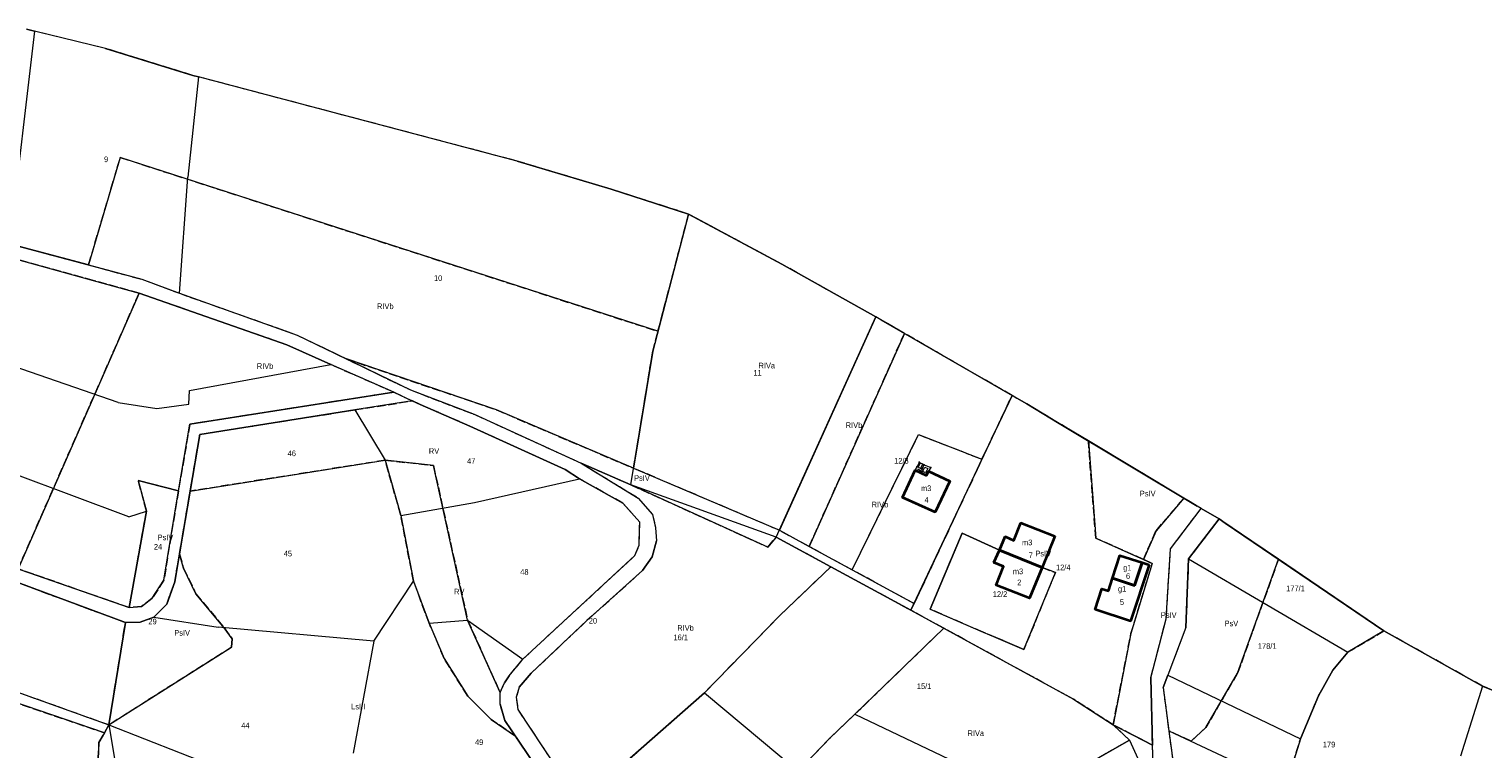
# Model space of a CAD drawing. Header units: metres. Extents: x 7496145 to 7500200, y 5498500 to 5502080.
# Tile 124 of 202: x 7496833 to 7497219, y 5501739 to 5501930. Entities that reach past the tile are written whole.
import ezdxf
from ezdxf.enums import TextEntityAlignment as Align

# ---------------------------------------------------------------- set-up
doc = ezdxf.new("R2010")
doc.units = ezdxf.units.M
doc.header["$MEASUREMENT"] = 0
for name, pattern in [('2.25_0.75', [3, 2.25, -0.75]), ('219-1000', [0]), ('egug-1000', [0])]:
    doc.linetypes.add(name, pattern=pattern)
doc.layers.get('0').update_dxf_attribs({"color": 2, "linetype": 'CONTINUOUS', "lineweight": 5})
for name, color, linetype in [('209-oznaczenie konturu klasyfikacyjnego', 7, 'CONTINUOUS'), ('211-numer działki ewidencyjnej', 7, 'CONTINUOUS'), ('217-kontur klasyfikacyjny', 7, 'CONTINUOUS'), ('218-kontur użytku gruntowego', 7, 'CONTINUOUS'), ('219-działka ewidencyjna', 7, 'CONTINUOUS'), ('312-budynek ewidencyjny', 7, 'CONTINUOUS'), ('312-oznaczenie budynku ewidencyjnego', 7, 'CONTINUOUS'), ('312-oznaczenie budynku ewidencyjnego-Atr117', 7, 'CONTINUOUS'), ('352-schody', 7, 'CONTINUOUS'), ('Punkt budynku', 7, 'CONTINUOUS'), ('taras', 7, 'CONTINUOUS')]:
    doc.layers.add(name, color=color, linetype=linetype)
doc.styles.get("Standard").update_dxf_attribs({"font": 'Working1250', "width": 0.75})

# ---------------------------------------------------------------- blocks, each defined once
blk = doc.blocks.new('PUNKTBUD')
at = {"color": 0}
blk.add_circle((0, 0), 0.09, dxfattribs=at)

msp = doc.modelspace()

# ---------------------------------------------------------------- linework, layer by layer
at = {"layer": '217-kontur klasyfikacyjny', "color": 3, "linetype": '2.25_0.75', "lineweight": 18, "flags": 128}
for points in [[(7496834.16, 5501929.52), (7496831.99, 5501930.05)], [(7496853.06, 5501924.91), (7496834.16, 5501929.52)], [(7496876.31, 5501917.73), (7496853.06, 5501924.91)], [(7496877.78, 5501917.34), (7496876.31, 5501917.73)], [(7496962.58, 5501894.93), (7496877.78, 5501917.34)], [(7496848.53, 5501867.31), (7496856.98, 5501895.9)], [(7496856.98, 5501895.9), (7497000, 5501849.66)], [(7496987.51, 5501887.45), (7496962.58, 5501894.93)], [(7497008.14, 5501880.84), (7496987.51, 5501887.45)], [(7497000, 5501849.66), (7497008.14, 5501880.84)], [(7497032.97, 5501867.5), (7497008.14, 5501880.84)], [(7496849.8, 5501863.21), (7496816.75, 5501872.31)], [(7496827.53, 5501872.95), (7496848.53, 5501867.31)], [(7496848.53, 5501867.31), (7496862.74, 5501863.49)], [(7497057.96, 5501853.49), (7497032.97, 5501867.5)], [(7496861.99, 5501859.78), (7496849.8, 5501863.21)], [(7496862.74, 5501863.49), (7496872.69, 5501859.79)], [(7496829.79, 5501786.47), (7496861.99, 5501859.78)], [(7496901.28, 5501846.07), (7496861.99, 5501859.78)], [(7496872.69, 5501859.79), (7496904.07, 5501848.66)], [(7497032.29, 5501796.73), (7497057.96, 5501853.49)], [(7497059.29, 5501852.74), (7497057.96, 5501853.49)], [(7497065.58, 5501849.11), (7497059.29, 5501852.74)], [(7496904.07, 5501848.66), (7496917.17, 5501842.3)], [(7496998.61, 5501844.36), (7497000, 5501849.66)], [(7497040.21, 5501792.42), (7497065.58, 5501849.11)], [(7497094.18, 5501832.59), (7497065.58, 5501849.11)], [(7496912.98, 5501840.8), (7496901.28, 5501846.07)], [(7496993.53, 5501813.23), (7496998.61, 5501844.36)], [(7496929.7, 5501833.45), (7496912.98, 5501840.8)], [(7496917.17, 5501842.3), (7496957.01, 5501828.77)], [(7496917.17, 5501842.3), (7496934.15, 5501834.06)], [(7496929.7, 5501833.45), (7496875.5, 5501824.96)], [(7496934.64, 5501831.15), (7496929.7, 5501833.45)], [(7496934.15, 5501834.06), (7496951.1, 5501827.6)], [(7497086.19, 5501815.62), (7497094.18, 5501832.59)], [(7497098.09, 5501830.33), (7497094.18, 5501832.59)], [(7496878.14, 5501822.25), (7496919.34, 5501828.76)], [(7496919.34, 5501828.76), (7496934.64, 5501831.15)], [(7496936.73, 5501830.18), (7496934.64, 5501831.15)], [(7496949.94, 5501824.45), (7496936.73, 5501830.18)], [(7496957.01, 5501828.77), (7496993.53, 5501813.23)], [(7497106.25, 5501825.45), (7497098.09, 5501830.33)], [(7496875.5, 5501824.96), (7496872.43, 5501807.21)], [(7496975.32, 5501812.87), (7496949.94, 5501824.45)], [(7496951.1, 5501827.6), (7496979.54, 5501814.6)], [(7497114.49, 5501820.5), (7497106.25, 5501825.45)], [(7496875.56, 5501807.15), (7496878.14, 5501822.25)], [(7497051.63, 5501786.21), (7497069.34, 5501822.19)], [(7497069.34, 5501822.19), (7497086.19, 5501815.62)], [(7497116.44, 5501794.65), (7497114.49, 5501820.5)], [(7497139.87, 5501805.28), (7497114.49, 5501820.5)], [(7496927.44, 5501815.37), (7496875.56, 5501807.15)], [(7496931.59, 5501800.69), (7496927.44, 5501815.37)], [(7496927.44, 5501815.37), (7496940.29, 5501813.99)], [(7496940.29, 5501813.99), (7496949.38, 5501772.81)], [(7496979.14, 5501810.39), (7496975.32, 5501812.87)], [(7496979.54, 5501814.6), (7496992.81, 5501808.82)], [(7496979.54, 5501814.6), (7496994.75, 5501805.31)], [(7497032.29, 5501796.73), (7496993.53, 5501813.23)], [(7497086.19, 5501815.62), (7497068.13, 5501777.25)], [(7496863.93, 5501801.83), (7496861.77, 5501810.01)], [(7496861.77, 5501810.01), (7496872.43, 5501807.21)], [(7496990.65, 5501803.99), (7496979.14, 5501810.39)], [(7496872.43, 5501807.21), (7496868.56, 5501783.43)], [(7496873.53, 5501795.21), (7496875.56, 5501807.15)], [(7496992.81, 5501808.82), (7497029.24, 5501792.27)], [(7496994.75, 5501805.31), (7496998.55, 5501800.92)], [(7497132.48, 5501796.63), (7497139.87, 5501805.28)], [(7497141.55, 5501804.28), (7497139.87, 5501805.28)], [(7496859.38, 5501776.17), (7496863.93, 5501801.83)], [(7496995.14, 5501798.94), (7496990.65, 5501803.99)], [(7497136.35, 5501791.79), (7497144.45, 5501802.53)], [(7497143.39, 5501803.17), (7497141.55, 5501804.28)], [(7497144.45, 5501802.53), (7497143.39, 5501803.17)], [(7496934.99, 5501783.17), (7496931.59, 5501800.69)], [(7496994.99, 5501792.81), (7496995.14, 5501798.94)], [(7496998.55, 5501800.92), (7496999.36, 5501797.36)], [(7496999.36, 5501797.36), (7496999.61, 5501793.89)], [(7497149.27, 5501799.79), (7497141.12, 5501789.15)], [(7497150.91, 5501798.67), (7497149.27, 5501799.79)], [(7497165.06, 5501789.05), (7497150.91, 5501798.67)], [(7496872.73, 5501790.48), (7496873.53, 5501795.21)], [(7496999.61, 5501793.89), (7496998.42, 5501789.64)], [(7497029.24, 5501792.27), (7497031.47, 5501794.92)], [(7497031.47, 5501794.92), (7497045.98, 5501787.05)], [(7497040.21, 5501792.42), (7497032.29, 5501796.73)], [(7497072.4, 5501775.72), (7497080.94, 5501795.98)], [(7497080.94, 5501795.98), (7497090.86, 5501791.47)], [(7497129.14, 5501789), (7497116.44, 5501794.65)], [(7497129.14, 5501789), (7497132.48, 5501796.63)], [(7496807.93, 5501790.88), (7496858.36, 5501772.22)], [(7496871.46, 5501783), (7496872.73, 5501790.48)], [(7496872.73, 5501790.48), (7496873.79, 5501786.67)], [(7496964.05, 5501762.44), (7496993.89, 5501790.01)], [(7496993.89, 5501790.01), (7496994.99, 5501792.81)], [(7496998.42, 5501789.64), (7496995.92, 5501786.01)], [(7497051.63, 5501786.21), (7497040.21, 5501792.42)], [(7497090.86, 5501791.47), (7497102.16, 5501786.84)], [(7497135.19, 5501773.22), (7497136.35, 5501791.79)], [(7496859.38, 5501776.17), (7496829.79, 5501786.47)], [(7496873.79, 5501786.67), (7496877.1, 5501779.85)], [(7496995.92, 5501786.01), (7496981.09, 5501772.7)], [(7497032.54, 5501774.18), (7497045.98, 5501787.05)], [(7497045.98, 5501787.05), (7497067.3, 5501775.48)], [(7497068.13, 5501777.25), (7497051.63, 5501786.21)], [(7497102.16, 5501786.84), (7497105.72, 5501785.51)], [(7497125.81, 5501769.29), (7497131.49, 5501787.87)], [(7497131.49, 5501787.87), (7497129.14, 5501789)], [(7497141.12, 5501789.15), (7497140.39, 5501770.85)], [(7497165.06, 5501789.05), (7497154.19, 5501758.77)], [(7497193.1, 5501769.97), (7497165.06, 5501789.05)], [(7496731.54, 5501784.29), (7496852.76, 5501742.87)], [(7496868.56, 5501783.43), (7496865.46, 5501778.66)], [(7496869.34, 5501777.13), (7496871.46, 5501783)], [(7496939.15, 5501772.01), (7496934.99, 5501783.17)], [(7497105.72, 5501785.51), (7497097.33, 5501765.02)], [(7496865.46, 5501778.66), (7496862.62, 5501776.45)], [(7496877.1, 5501779.85), (7496884.61, 5501770.8)], [(7496862.62, 5501776.45), (7496859.38, 5501776.17)], [(7496865.93, 5501773.62), (7496869.34, 5501777.13)], [(7497012.34, 5501753.51), (7497032.54, 5501774.18)], [(7497067.3, 5501775.48), (7497068.13, 5501777.25)], [(7497076.03, 5501770.7), (7497067.3, 5501775.48)], [(7497086.52, 5501769.65), (7497072.4, 5501775.72)], [(7496853.94, 5501744.96), (7496858.36, 5501772.22)], [(7496858.36, 5501772.22), (7496862.28, 5501772.33)], [(7496862.28, 5501772.33), (7496865.93, 5501773.62)], [(7496884.61, 5501770.8), (7496886.74, 5501767.83)], [(7496943.13, 5501762.64), (7496939.15, 5501772.01)], [(7496949.38, 5501772.81), (7496958.02, 5501753.58)], [(7496981.09, 5501772.7), (7496966.23, 5501758.7)], [(7497052.4, 5501747.8), (7497076.03, 5501770.7)], [(7497110.57, 5501751.79), (7497076.03, 5501770.7)], [(7497131.11, 5501757.52), (7497135.19, 5501773.22)], [(7497140.39, 5501770.85), (7497135.66, 5501758.22)], [(7496886.74, 5501767.83), (7496886.59, 5501765.65)], [(7497089.86, 5501768.23), (7497086.52, 5501769.65)], [(7497097.33, 5501765.02), (7497089.86, 5501768.23)], [(7497121.08, 5501745), (7497125.81, 5501769.29)], [(7497183.52, 5501764.28), (7497193.1, 5501769.97)], [(7497219.33, 5501755.3), (7497193.1, 5501769.97)], [(7496853.94, 5501744.96), (7496797.48, 5501765.17)], [(7496886.59, 5501765.65), (7496853.94, 5501744.96)], [(7496949.41, 5501752.64), (7496943.13, 5501762.64)], [(7496960.45, 5501758.02), (7496964.05, 5501762.44)], [(7497179.55, 5501759.53), (7497183.52, 5501764.28)], [(7496966.23, 5501758.7), (7496963.07, 5501754.98)], [(7497154.19, 5501758.77), (7497145.75, 5501744.27)], [(7497175.74, 5501752.72), (7497179.55, 5501759.53)], [(7496958.02, 5501753.58), (7496959.15, 5501756.14)], [(7496959.15, 5501756.14), (7496960.45, 5501758.02)], [(7496963.07, 5501754.98), (7496962.28, 5501752.31)], [(7497131.55, 5501739.62), (7497131.11, 5501757.52)], [(7497135.66, 5501758.22), (7497134.38, 5501754.9)], [(7497134.38, 5501754.9), (7497135.87, 5501743.42)], [(7497228.86, 5501751.36), (7497219.33, 5501755.3)], [(7496955.63, 5501746.44), (7496949.41, 5501752.64)], [(7496958.02, 5501750.46), (7496958.02, 5501753.58)], [(7496962.28, 5501752.31), (7496962.75, 5501749.03)], [(7496992.65, 5501736.13), (7497012.34, 5501753.51)], [(7497121.08, 5501745), (7497110.57, 5501751.79)], [(7497170.93, 5501741.27), (7497175.74, 5501752.72)], [(7496959.24, 5501746.17), (7496958.02, 5501750.46)], [(7496962.75, 5501749.03), (7496979.69, 5501723.41)], [(7497045.87, 5501741.63), (7497052.4, 5501747.8)], [(7496852.76, 5501742.87), (7496853.94, 5501744.96)], [(7496962.09, 5501741.97), (7496955.63, 5501746.44)], [(7496962.09, 5501741.97), (7496959.24, 5501746.17)], [(7497125.39, 5501740.95), (7497121.08, 5501745)], [(7497128.92, 5501740.97), (7497121.08, 5501745)], [(7497141.8, 5501740.63), (7497135.87, 5501743.42)], [(7497135.87, 5501743.42), (7497137.27, 5501732.95)], [(7497145.75, 5501744.27), (7497141.8, 5501740.63)], [(7496850.76, 5501726.85), (7496851.31, 5501740.3)], [(7496851.31, 5501740.3), (7496852.76, 5501742.87)], [(7496969.28, 5501731.35), (7496962.09, 5501741.97)], [(7497037.29, 5501732.66), (7497045.87, 5501741.63)], [(7497114.67, 5501734.82), (7497125.39, 5501740.95)], [(7497131.55, 5501739.62), (7497128.92, 5501740.97)], [(7497131.75, 5501734.3), (7497131.55, 5501739.62)], [(7497168.03, 5501731.9), (7497170.93, 5501741.27)]]:
    msp.add_lwpolyline(points, dxfattribs=at)
at = {"layer": '218-kontur użytku gruntowego', "color": 3, "linetype": 'egug-1000', "lineweight": 18, "flags": 128}
for points in [[(7496834.16, 5501929.52), (7496831.99, 5501930.05)], [(7496853.06, 5501924.91), (7496834.16, 5501929.52)], [(7496876.31, 5501917.73), (7496853.06, 5501924.91)], [(7496877.78, 5501917.34), (7496876.31, 5501917.73)], [(7496962.58, 5501894.93), (7496877.78, 5501917.34)], [(7496856.98, 5501895.9), (7496848.53, 5501867.31)], [(7497000, 5501849.66), (7496856.98, 5501895.9)], [(7496987.51, 5501887.45), (7496962.58, 5501894.93)], [(7497008.14, 5501880.84), (7496987.51, 5501887.45)], [(7497008.14, 5501880.84), (7497000, 5501849.66)], [(7497032.97, 5501867.5), (7497008.14, 5501880.84)], [(7496816.75, 5501872.31), (7496849.8, 5501863.21)], [(7496848.53, 5501867.31), (7496827.53, 5501872.95)], [(7496848.53, 5501867.31), (7496862.74, 5501863.49)], [(7497057.96, 5501853.49), (7497032.97, 5501867.5)], [(7496849.8, 5501863.21), (7496861.99, 5501859.78)], [(7496862.74, 5501863.49), (7496872.69, 5501859.79)], [(7496861.99, 5501859.78), (7496829.79, 5501786.47)], [(7496901.28, 5501846.07), (7496861.99, 5501859.78)], [(7496872.69, 5501859.79), (7496904.07, 5501848.66)], [(7497057.96, 5501853.49), (7497032.29, 5501796.73)], [(7497059.29, 5501852.74), (7497057.96, 5501853.49)], [(7497065.58, 5501849.11), (7497059.29, 5501852.74)], [(7496904.07, 5501848.66), (7496917.17, 5501842.3)], [(7497000, 5501849.66), (7496998.61, 5501844.36)], [(7497065.58, 5501849.11), (7497040.21, 5501792.42)], [(7497094.18, 5501832.59), (7497065.58, 5501849.11)], [(7496912.98, 5501840.8), (7496901.28, 5501846.07)], [(7496998.61, 5501844.36), (7496993.53, 5501813.23)], [(7496929.7, 5501833.45), (7496912.98, 5501840.8)], [(7496917.17, 5501842.3), (7496934.15, 5501834.06)], [(7496957.01, 5501828.77), (7496917.17, 5501842.3)], [(7496875.5, 5501824.96), (7496929.7, 5501833.45)], [(7496929.7, 5501833.45), (7496934.64, 5501831.15)], [(7496934.15, 5501834.06), (7496951.1, 5501827.6)], [(7497094.18, 5501832.59), (7497086.19, 5501815.62)], [(7497098.09, 5501830.33), (7497094.18, 5501832.59)], [(7496919.34, 5501828.76), (7496878.14, 5501822.25)], [(7496934.64, 5501831.15), (7496919.34, 5501828.76)], [(7496936.73, 5501830.18), (7496934.64, 5501831.15)], [(7496949.94, 5501824.45), (7496936.73, 5501830.18)], [(7496993.53, 5501813.23), (7496957.01, 5501828.77)], [(7497106.25, 5501825.45), (7497098.09, 5501830.33)], [(7496872.43, 5501807.21), (7496875.5, 5501824.96)], [(7496975.32, 5501812.87), (7496949.94, 5501824.45)], [(7496951.1, 5501827.6), (7496979.54, 5501814.6)], [(7497114.49, 5501820.5), (7497106.25, 5501825.45)], [(7496878.14, 5501822.25), (7496875.56, 5501807.15)], [(7497051.63, 5501786.21), (7497069.34, 5501822.19)], [(7497069.34, 5501822.19), (7497086.19, 5501815.62)], [(7497114.49, 5501820.5), (7497116.44, 5501794.65)], [(7497139.87, 5501805.28), (7497114.49, 5501820.5)], [(7496875.56, 5501807.15), (7496927.44, 5501815.37)], [(7496927.44, 5501815.37), (7496931.59, 5501800.69)], [(7496940.29, 5501813.99), (7496927.44, 5501815.37)], [(7496949.38, 5501772.81), (7496940.29, 5501813.99)], [(7496979.14, 5501810.39), (7496975.32, 5501812.87)], [(7496992.81, 5501808.82), (7496979.54, 5501814.6)], [(7496979.54, 5501814.6), (7496994.75, 5501805.31)], [(7496993.53, 5501813.23), (7497032.29, 5501796.73)], [(7497086.19, 5501815.62), (7497068.13, 5501777.25)], [(7496872.43, 5501807.21), (7496861.77, 5501810.01)], [(7496861.77, 5501810.01), (7496863.93, 5501801.83)], [(7496990.65, 5501803.99), (7496979.14, 5501810.39)], [(7496868.56, 5501783.43), (7496872.43, 5501807.21)], [(7496875.56, 5501807.15), (7496873.53, 5501795.21)], [(7497029.24, 5501792.27), (7496992.81, 5501808.82)], [(7496994.75, 5501805.31), (7496998.55, 5501800.92)], [(7497139.87, 5501805.28), (7497132.48, 5501796.63)], [(7497141.55, 5501804.28), (7497139.87, 5501805.28)], [(7496863.93, 5501801.83), (7496859.38, 5501776.17)], [(7496995.14, 5501798.94), (7496990.65, 5501803.99)], [(7497136.35, 5501791.79), (7497144.45, 5501802.53)], [(7497143.39, 5501803.17), (7497141.55, 5501804.28)], [(7497144.45, 5501802.53), (7497143.39, 5501803.17)], [(7497149.27, 5501799.79), (7497144.45, 5501802.53)], [(7496931.59, 5501800.69), (7496934.99, 5501783.17)], [(7496994.99, 5501792.81), (7496995.14, 5501798.94)], [(7496998.55, 5501800.92), (7496999.36, 5501797.36)], [(7496999.36, 5501797.36), (7496999.61, 5501793.89)], [(7497149.27, 5501799.79), (7497141.12, 5501789.15)], [(7497150.91, 5501798.67), (7497149.27, 5501799.79)], [(7497165.06, 5501789.05), (7497150.91, 5501798.67)], [(7496873.53, 5501795.21), (7496872.73, 5501790.48)], [(7496999.61, 5501793.89), (7496998.42, 5501789.64)], [(7497031.47, 5501794.92), (7497029.24, 5501792.27)], [(7497045.98, 5501787.05), (7497031.47, 5501794.92)], [(7497032.29, 5501796.73), (7497040.21, 5501792.42)], [(7497080.94, 5501795.98), (7497072.4, 5501775.72)], [(7497090.86, 5501791.47), (7497080.94, 5501795.98)], [(7497116.44, 5501794.65), (7497129.14, 5501789)], [(7497132.48, 5501796.63), (7497129.14, 5501789)], [(7496858.36, 5501772.22), (7496807.93, 5501790.88)], [(7496872.73, 5501790.48), (7496871.46, 5501783)], [(7496873.79, 5501786.67), (7496872.73, 5501790.48)], [(7496964.05, 5501762.44), (7496993.89, 5501790.01)], [(7496993.89, 5501790.01), (7496994.99, 5501792.81)], [(7496998.42, 5501789.64), (7496995.92, 5501786.01)], [(7497040.21, 5501792.42), (7497051.63, 5501786.21)], [(7497102.16, 5501786.84), (7497090.86, 5501791.47)], [(7497135.19, 5501773.22), (7497136.35, 5501791.79)], [(7496829.79, 5501786.47), (7496859.38, 5501776.17)], [(7496877.1, 5501779.85), (7496873.79, 5501786.67)], [(7496995.92, 5501786.01), (7496981.09, 5501772.7)], [(7497045.98, 5501787.05), (7497032.54, 5501774.18)], [(7497067.3, 5501775.48), (7497045.98, 5501787.05)], [(7497051.63, 5501786.21), (7497068.13, 5501777.25)], [(7497105.72, 5501785.51), (7497102.16, 5501786.84)], [(7497131.49, 5501787.87), (7497125.81, 5501769.29)], [(7497129.14, 5501789), (7497131.49, 5501787.87)], [(7497141.12, 5501789.15), (7497140.39, 5501770.85)], [(7497154.19, 5501758.77), (7497165.06, 5501789.05)], [(7497193.1, 5501769.97), (7497165.06, 5501789.05)], [(7496852.76, 5501742.87), (7496731.54, 5501784.29)], [(7496865.46, 5501778.66), (7496868.56, 5501783.43)], [(7496871.46, 5501783), (7496869.34, 5501777.13)], [(7496934.99, 5501783.17), (7496939.15, 5501772.01)], [(7497097.33, 5501765.02), (7497105.72, 5501785.51)], [(7496862.62, 5501776.45), (7496865.46, 5501778.66)], [(7496884.61, 5501770.8), (7496877.1, 5501779.85)], [(7496859.38, 5501776.17), (7496862.62, 5501776.45)], [(7496869.34, 5501777.13), (7496865.93, 5501773.62)], [(7497032.54, 5501774.18), (7497012.34, 5501753.51)], [(7497068.13, 5501777.25), (7497067.3, 5501775.48)], [(7497067.3, 5501775.48), (7497076.03, 5501770.7)], [(7497072.4, 5501775.72), (7497086.52, 5501769.65)], [(7496858.36, 5501772.22), (7496853.94, 5501744.96)], [(7496862.28, 5501772.33), (7496858.36, 5501772.22)], [(7496865.93, 5501773.62), (7496862.28, 5501772.33)], [(7496886.74, 5501767.83), (7496884.61, 5501770.8)], [(7496939.15, 5501772.01), (7496943.13, 5501762.64)], [(7496958.02, 5501753.58), (7496949.38, 5501772.81)], [(7496981.09, 5501772.7), (7496966.23, 5501758.7)], [(7497076.03, 5501770.7), (7497052.4, 5501747.8)], [(7497076.03, 5501770.7), (7497110.57, 5501751.79)], [(7497131.11, 5501757.52), (7497135.19, 5501773.22)], [(7497140.39, 5501770.85), (7497135.66, 5501758.22)], [(7496886.59, 5501765.65), (7496886.74, 5501767.83)], [(7497086.52, 5501769.65), (7497089.86, 5501768.23)], [(7497089.86, 5501768.23), (7497097.33, 5501765.02)], [(7497125.81, 5501769.29), (7497121.08, 5501745)], [(7497193.1, 5501769.97), (7497183.52, 5501764.28)], [(7497219.33, 5501755.3), (7497193.1, 5501769.97)], [(7496797.48, 5501765.17), (7496853.94, 5501744.96)], [(7496853.94, 5501744.96), (7496886.59, 5501765.65)], [(7496943.13, 5501762.64), (7496949.41, 5501752.64)], [(7496960.45, 5501758.02), (7496964.05, 5501762.44)], [(7497183.52, 5501764.28), (7497179.55, 5501759.53)], [(7496966.23, 5501758.7), (7496963.07, 5501754.98)], [(7497145.75, 5501744.27), (7497154.19, 5501758.77)], [(7497179.55, 5501759.53), (7497175.74, 5501752.72)], [(7496958.02, 5501753.58), (7496959.15, 5501756.14)], [(7496959.15, 5501756.14), (7496960.45, 5501758.02)], [(7496963.07, 5501754.98), (7496962.28, 5501752.31)], [(7497131.55, 5501739.62), (7497131.11, 5501757.52)], [(7497135.66, 5501758.22), (7497134.38, 5501754.9)], [(7497134.38, 5501754.9), (7497135.87, 5501743.42)], [(7497228.86, 5501751.36), (7497219.33, 5501755.3)], [(7496949.41, 5501752.64), (7496955.63, 5501746.44)], [(7496958.02, 5501750.46), (7496958.02, 5501753.58)], [(7496962.28, 5501752.31), (7496962.75, 5501749.03)], [(7497012.34, 5501753.51), (7496992.65, 5501736.13)], [(7497110.57, 5501751.79), (7497121.08, 5501745)], [(7497175.74, 5501752.72), (7497170.93, 5501741.27)], [(7496959.24, 5501746.17), (7496958.02, 5501750.46)], [(7496962.75, 5501749.03), (7496979.69, 5501723.41)], [(7497052.4, 5501747.8), (7497045.87, 5501741.63)], [(7496853.94, 5501744.96), (7496852.76, 5501742.87)], [(7496955.63, 5501746.44), (7496962.09, 5501741.97)], [(7496962.09, 5501741.97), (7496959.24, 5501746.17)], [(7497121.08, 5501745), (7497128.92, 5501740.97)], [(7497121.08, 5501745), (7497125.39, 5501740.95)], [(7497135.87, 5501743.42), (7497141.8, 5501740.63)], [(7497135.87, 5501743.42), (7497137.27, 5501732.95)], [(7497141.8, 5501740.63), (7497145.75, 5501744.27)], [(7496851.31, 5501740.3), (7496850.76, 5501726.85)], [(7496852.76, 5501742.87), (7496851.31, 5501740.3)], [(7496969.28, 5501731.35), (7496962.09, 5501741.97)], [(7497045.87, 5501741.63), (7497037.29, 5501732.66)], [(7497125.39, 5501740.95), (7497114.67, 5501734.82)], [(7497128.92, 5501740.97), (7497131.55, 5501739.62)], [(7497131.75, 5501734.3), (7497131.55, 5501739.62)], [(7497170.93, 5501741.27), (7497168.03, 5501731.9)]]:
    msp.add_lwpolyline(points, dxfattribs=at)
at = {"layer": '219-działka ewidencyjna', "color": 3, "linetype": '219-1000', "lineweight": 18, "flags": 128}
for points in [[(7496834.16, 5501929.52), (7496827.53, 5501872.95)], [(7496831.99, 5501930.05), (7496834.16, 5501929.52)], [(7496853.06, 5501924.91), (7496834.16, 5501929.52)], [(7496853.06, 5501924.91), (7496876.31, 5501917.73)], [(7496877.78, 5501917.34), (7496874.97, 5501890.62)], [(7496876.31, 5501917.73), (7496877.78, 5501917.34)], [(7496962.57, 5501894.93), (7496877.78, 5501917.34)], [(7496962.57, 5501894.93), (7496987.51, 5501887.45)], [(7496872.69, 5501859.79), (7496874.97, 5501890.62)], [(7496987.51, 5501887.45), (7497008.14, 5501880.84)], [(7497008.14, 5501880.84), (7496998.61, 5501844.36)], [(7497008.14, 5501880.84), (7497032.97, 5501867.5)], [(7496816.75, 5501872.31), (7496849.8, 5501863.21)], [(7496827.53, 5501872.95), (7496862.74, 5501863.49)], [(7497032.97, 5501867.5), (7497057.96, 5501853.49)], [(7496849.8, 5501863.21), (7496861.99, 5501859.78)], [(7496862.74, 5501863.49), (7496872.69, 5501859.79)], [(7496861.99, 5501859.78), (7496901.28, 5501846.07)], [(7496872.69, 5501859.79), (7496904.07, 5501848.66)], [(7497031.47, 5501794.92), (7497057.96, 5501853.49)], [(7497059.29, 5501852.74), (7497057.96, 5501853.49)], [(7497059.29, 5501852.74), (7497094.18, 5501832.59)], [(7496856.44, 5501830.76), (7496802.75, 5501849.3)], [(7496904.07, 5501848.66), (7496934.15, 5501834.06)], [(7496901.28, 5501846.07), (7496912.98, 5501840.8)], [(7496992.81, 5501808.82), (7496998.61, 5501844.36)], [(7496875.37, 5501833.95), (7496912.98, 5501840.8)], [(7496929.7, 5501833.45), (7496912.98, 5501840.8)], [(7496875.18, 5501830.32), (7496875.37, 5501833.95)], [(7496929.7, 5501833.45), (7496875.5, 5501824.96)], [(7496929.7, 5501833.45), (7496934.64, 5501831.15)], [(7496934.15, 5501834.06), (7496951.1, 5501827.6)], [(7497067.3, 5501775.48), (7497094.18, 5501832.59)], [(7497094.18, 5501832.59), (7497098.09, 5501830.33)], [(7496856.44, 5501830.76), (7496866.7, 5501829.13)], [(7496866.7, 5501829.13), (7496875.18, 5501830.32)], [(7496878.14, 5501822.25), (7496919.34, 5501828.76)], [(7496934.64, 5501831.15), (7496919.34, 5501828.76)], [(7496919.34, 5501828.76), (7496927.44, 5501815.37)], [(7496934.64, 5501831.15), (7496936.73, 5501830.18)], [(7496936.73, 5501830.18), (7496949.94, 5501824.45)], [(7497098.09, 5501830.33), (7497106.25, 5501825.45)], [(7496872.43, 5501807.21), (7496875.5, 5501824.96)], [(7496949.94, 5501824.45), (7496975.32, 5501812.87)], [(7496951.1, 5501827.6), (7496979.54, 5501814.6)], [(7497106.25, 5501825.45), (7497143.39, 5501803.17)], [(7496875.56, 5501807.15), (7496878.14, 5501822.25)], [(7496875.56, 5501807.15), (7496927.44, 5501815.37)], [(7496927.44, 5501815.37), (7496931.59, 5501800.69)], [(7496975.32, 5501812.87), (7496979.14, 5501810.39)], [(7496979.54, 5501814.6), (7496994.75, 5501805.31)], [(7496979.54, 5501814.6), (7496992.81, 5501808.82)], [(7496859.28, 5501800.31), (7496828.9, 5501811.64)], [(7496861.77, 5501810.01), (7496872.43, 5501807.21)], [(7496861.77, 5501810.01), (7496863.93, 5501801.83)], [(7496951.2, 5501804.14), (7496979.14, 5501810.39)], [(7496979.14, 5501810.39), (7496990.65, 5501803.99)], [(7496868.56, 5501783.43), (7496872.43, 5501807.21)], [(7496871.46, 5501783), (7496875.56, 5501807.15)], [(7497031.47, 5501794.92), (7496992.81, 5501808.82)], [(7496994.75, 5501805.31), (7496998.55, 5501800.92)], [(7496859.28, 5501800.31), (7496863.93, 5501801.83)], [(7496859.38, 5501776.17), (7496863.93, 5501801.83)], [(7496931.59, 5501800.69), (7496951.2, 5501804.14)], [(7496990.65, 5501803.99), (7496995.14, 5501798.94)], [(7497136.35, 5501791.79), (7497144.45, 5501802.53)], [(7497144.45, 5501802.53), (7497143.39, 5501803.17)], [(7497144.45, 5501802.53), (7497149.27, 5501799.79)], [(7496931.59, 5501800.69), (7496934.99, 5501783.17)], [(7496994.99, 5501792.81), (7496995.14, 5501798.94)], [(7496998.55, 5501800.92), (7496999.36, 5501797.36)], [(7496999.36, 5501797.36), (7496999.61, 5501793.89)], [(7497141.12, 5501789.15), (7497149.27, 5501799.79)], [(7497149.27, 5501799.79), (7497150.91, 5501798.67)], [(7497150.91, 5501798.67), (7497193.1, 5501769.97)], [(7496807.75, 5501794.14), (7496859.38, 5501776.17)], [(7496998.42, 5501789.64), (7496999.61, 5501793.89)], [(7497031.47, 5501794.92), (7497045.98, 5501787.05)], [(7497072.4, 5501775.72), (7497080.94, 5501795.98)], [(7497080.94, 5501795.98), (7497090.86, 5501791.47)], [(7496807.93, 5501790.88), (7496858.36, 5501772.22)], [(7496964.05, 5501762.44), (7496993.89, 5501790.01)], [(7496993.89, 5501790.01), (7496994.99, 5501792.81)], [(7496995.92, 5501786.01), (7496998.42, 5501789.64)], [(7497090.86, 5501791.47), (7497102.16, 5501786.84)], [(7497135.19, 5501773.22), (7497136.35, 5501791.79)], [(7496981.09, 5501772.7), (7496995.92, 5501786.01)], [(7497032.54, 5501774.18), (7497045.98, 5501787.05)], [(7497045.98, 5501787.05), (7497067.3, 5501775.48)], [(7497105.72, 5501785.51), (7497102.16, 5501786.84)], [(7497140.39, 5501770.85), (7497141.12, 5501789.15)], [(7497141.12, 5501789.15), (7497183.52, 5501764.28)], [(7496865.46, 5501778.66), (7496868.56, 5501783.43)], [(7496869.34, 5501777.13), (7496871.46, 5501783)], [(7496924.38, 5501767.22), (7496934.99, 5501783.17)], [(7496934.99, 5501783.17), (7496939.15, 5501772.01)], [(7497097.33, 5501765.02), (7497105.72, 5501785.51)], [(7496862.62, 5501776.45), (7496865.46, 5501778.66)], [(7496859.38, 5501776.17), (7496862.62, 5501776.45)], [(7496865.93, 5501773.62), (7496869.34, 5501777.13)], [(7497032.54, 5501774.18), (7497012.34, 5501753.51)], [(7497067.3, 5501775.48), (7497110.57, 5501751.79)], [(7497072.4, 5501775.72), (7497086.52, 5501769.65)], [(7496853.94, 5501744.96), (7496858.36, 5501772.22)], [(7496858.36, 5501772.22), (7496862.28, 5501772.33)], [(7496862.28, 5501772.33), (7496865.93, 5501773.62)], [(7496865.93, 5501773.62), (7496883, 5501770.94)], [(7496924.38, 5501767.22), (7496883, 5501770.94)], [(7496939.15, 5501772.01), (7496949.38, 5501772.81)], [(7496949.38, 5501772.81), (7496964.05, 5501762.44)], [(7496981.09, 5501772.7), (7496966.23, 5501758.7)], [(7497131.11, 5501757.52), (7497135.19, 5501773.22)], [(7497140.39, 5501770.85), (7497135.66, 5501758.22)], [(7496924.38, 5501767.22), (7496918.91, 5501737.43)], [(7497086.52, 5501769.65), (7497089.86, 5501768.23)], [(7497097.33, 5501765.02), (7497089.86, 5501768.23)], [(7497193.1, 5501769.97), (7497183.52, 5501764.28)], [(7497193.1, 5501769.97), (7497219.33, 5501755.3)], [(7496797.48, 5501765.17), (7496853.94, 5501744.96)], [(7496960.45, 5501758.02), (7496964.05, 5501762.44)], [(7497179.55, 5501759.53), (7497183.52, 5501764.28)], [(7496963.07, 5501754.98), (7496966.23, 5501758.7)], [(7497175.74, 5501752.72), (7497179.55, 5501759.53)], [(7496958.02, 5501753.58), (7496959.15, 5501756.14)], [(7496960.45, 5501758.02), (7496959.15, 5501756.14)], [(7496963.07, 5501754.98), (7496962.28, 5501752.31)], [(7497131.11, 5501757.52), (7497131.55, 5501739.62)], [(7497134.38, 5501754.9), (7497135.66, 5501758.22)], [(7497134.38, 5501754.9), (7497135.87, 5501743.42)], [(7497135.66, 5501758.22), (7497170.93, 5501741.27)], [(7497219.33, 5501755.3), (7497213.49, 5501736.65)], [(7497219.33, 5501755.3), (7497228.86, 5501751.36)], [(7496958.02, 5501750.46), (7496958.02, 5501753.58)], [(7496962.28, 5501752.31), (7496962.75, 5501749.03)], [(7496992.65, 5501736.13), (7497012.34, 5501753.51)], [(7497012.34, 5501753.51), (7497037.29, 5501732.66)], [(7497110.57, 5501751.79), (7497121.08, 5501745)], [(7497170.93, 5501741.27), (7497175.74, 5501752.72)], [(7496958.02, 5501750.46), (7496959.24, 5501746.17)], [(7496962.75, 5501749.03), (7496979.69, 5501723.41)], [(7497045.87, 5501741.63), (7497052.4, 5501747.8)], [(7497052.4, 5501747.8), (7497086.96, 5501731.35)], [(7496853.94, 5501744.96), (7496862.06, 5501696.31)], [(7496853.94, 5501744.96), (7496891.89, 5501730.11)], [(7496959.24, 5501746.17), (7496969.28, 5501731.35)], [(7497121.08, 5501745), (7497131.55, 5501739.62)], [(7497125.39, 5501740.95), (7497121.08, 5501745)], [(7497135.87, 5501743.42), (7497137.27, 5501732.95)], [(7497135.87, 5501743.42), (7497168.62, 5501728.03)], [(7497037.29, 5501732.66), (7497045.87, 5501741.63)], [(7497114.67, 5501734.82), (7497125.39, 5501740.95)], [(7497125.39, 5501740.95), (7497131.6, 5501727.25)], [(7497131.75, 5501734.3), (7497131.55, 5501739.62)]]:
    msp.add_lwpolyline(points, dxfattribs=at)
at = {"layer": '312-budynek ewidencyjny', "color": 7, "linetype": 'Continuous', "lineweight": 35, "flags": 128}
for points in [[(7497065.04, 5501805.49), (7497068.42, 5501812.75)], [(7497068.42, 5501812.75), (7497071.42, 5501811.35)], [(7497071.42, 5501811.35), (7497071.95, 5501812.42)], [(7497071.95, 5501812.42), (7497077.64, 5501809.79)], [(7497077.64, 5501809.79), (7497073.7, 5501801.59)], [(7497073.7, 5501801.59), (7497065.04, 5501805.49)], [(7497094.66, 5501793.98), (7497096.51, 5501798.68)], [(7497096.51, 5501798.68), (7497105.54, 5501795.14)], [(7497090.86, 5501791.47), (7497092.35, 5501795.05)], [(7497092.35, 5501795.05), (7497094.66, 5501793.98)], [(7497105.54, 5501795.14), (7497102.16, 5501786.84)], [(7497089.37, 5501788.13), (7497090.86, 5501791.47)], [(7497090.86, 5501791.47), (7497102.16, 5501786.84)], [(7497102.16, 5501786.84), (7497090.86, 5501791.47)], [(7497120.91, 5501784), (7497122.86, 5501790.02)], [(7497122.86, 5501790.02), (7497128.78, 5501788.18)], [(7497091.95, 5501787.12), (7497089.37, 5501788.13)], [(7497089.98, 5501782.11), (7497091.95, 5501787.12)], [(7497102.16, 5501786.84), (7497098.82, 5501778.65)], [(7497130.62, 5501787.56), (7497125.68, 5501772.6)], [(7497126.76, 5501782.07), (7497128.78, 5501788.18)], [(7497128.78, 5501788.18), (7497126.76, 5501782.07)], [(7497128.78, 5501788.18), (7497130.62, 5501787.56)], [(7497098.82, 5501778.65), (7497089.98, 5501782.11)], [(7497119.81, 5501780.62), (7497120.91, 5501784)], [(7497120.91, 5501784), (7497126.76, 5501782.07)], [(7497126.76, 5501782.07), (7497120.91, 5501784)], [(7497116.29, 5501775.7), (7497118.07, 5501781.19)], [(7497118.07, 5501781.19), (7497119.81, 5501780.62)], [(7497125.68, 5501772.6), (7497116.29, 5501775.7)]]:
    msp.add_lwpolyline(points, dxfattribs=at)
at = {"layer": '352-schody', "color": 7, "linetype": 'Continuous', "lineweight": 18, "flags": 128}
msp.add_lwpolyline([(7497068.93, 5501813.68), (7497070.2, 5501813.02), (7497070.79, 5501814.12), (7497069.51, 5501814.81)], close=True, dxfattribs=at)
msp.add_lwpolyline([(7497068.93, 5501813.68), (7497070.2, 5501813.02), (7497070.79, 5501814.12), (7497069.51, 5501814.81)], close=True, dxfattribs=at)
for points in [[(7497069.22, 5501813.53), (7497069.82, 5501814.64)], [(7497069.84, 5501813.21), (7497070.43, 5501814.31)]]:
    msp.add_lwpolyline(points, dxfattribs=at)
at = {"layer": 'taras', "color": 0, "lineweight": 18}
for p, q in [((7497068.42, 5501812.75), (7497068.93, 5501813.68)), ((7497071.42, 5501811.35), (7497068.42, 5501812.75)), ((7497068.93, 5501813.68), (7497070.2, 5501813.02)), ((7497069.11, 5501812.98), (7497069.13, 5501813.01)), ((7497071.19, 5501812.01), (7497069.11, 5501812.98)), ((7497069.13, 5501813.01), (7497070.41, 5501812.35)), ((7497070.2, 5501813.02), (7497070.79, 5501814.12)), ((7497070.41, 5501812.35), (7497071.02, 5501813.49)), ((7497070.79, 5501814.12), (7497072.56, 5501813.4)), ((7497071.02, 5501813.49), (7497071.82, 5501813.16)), ((7497071.82, 5501813.16), (7497071.51, 5501812.66)), ((7497072.56, 5501813.4), (7497071.95, 5501812.42)), ((7497071.51, 5501812.66), (7497071.19, 5501812.01)), ((7497071.95, 5501812.42), (7497071.42, 5501811.35))]:
    msp.add_line(p, q, dxfattribs=at)

# ---------------------------------------------------------------- block references
at = {"layer": 'Punkt budynku', "color": 5, "linetype": 'Continuous', "lineweight": 13}
for p in [(7497068.42, 5501812.75), (7497068.93, 5501813.68), (7497069.51, 5501814.81), (7497070.2, 5501813.02), (7497070.79, 5501814.12), (7497072.56, 5501813.4), (7497071.42, 5501811.35), (7497071.95, 5501812.42), (7497077.64, 5501809.79), (7497065.04, 5501805.49), (7497073.7, 5501801.59), (7497096.51, 5501798.68), (7497092.35, 5501795.05), (7497094.66, 5501793.98), (7497105.54, 5501795.14), (7497090.86, 5501791.47), (7497122.86, 5501790.02), (7497089.37, 5501788.13), (7497091.95, 5501787.12), (7497102.16, 5501786.84), (7497128.78, 5501788.18), (7497130.62, 5501787.56), (7497089.98, 5501782.11), (7497120.91, 5501784), (7497126.76, 5501782.07), (7497098.82, 5501778.65), (7497118.07, 5501781.19), (7497119.81, 5501780.62), (7497116.29, 5501775.7), (7497125.68, 5501772.6)]:
    msp.add_blockref('PUNKTBUD', p, dxfattribs=at)

# ---------------------------------------------------------------- texts
at = {"layer": '209-oznaczenie konturu klasyfikacyjnego', "color": 3, "linetype": 'Continuous', "lineweight": 18, "width": 0.79}
for s, p in [('RIVb', (7496925.27, 5501855.57)), ('RIVb', (7496893.29, 5501839.67)), ('RIVa', (7497026.75, 5501839.79)), ('RIVb', (7497049.94, 5501823.96)), ('RV', (7496939.06, 5501817.08)), ('PsIV', (7496993.65, 5501809.89)), ('PsIV', (7497128.18, 5501805.75)), ('RIVb', (7497056.84, 5501802.84)), ('PsIV', (7496866.91, 5501794.09)), ('PsIV', (7497100.4, 5501789.8)), ('RV', (7496945.77, 5501779.67)), ('PsIV', (7497133.77, 5501773.45)), ('PsIV', (7496871.34, 5501768.72)), ('RIVb', (7497005.13, 5501770.01)), ('PsV', (7497150.72, 5501771.21)), ('LsIII', (7496918.39, 5501749.1)), ('RIVa', (7497082.34, 5501742.02))]:
    msp.add_text(s, height=1.5, dxfattribs=at).set_placement(p)
at = {"layer": '211-numer działki ewidencyjnej', "color": 3, "linetype": 'Continuous', "lineweight": 18, "width": 0.79}
for s, p in [('9', (7496852.66, 5501894.66)), ('10', (7496940.42, 5501863.08)), ('11', (7497025.39, 5501837.88)), ('12/3', (7497062.83, 5501814.49)), ('12/4', (7497105.88, 5501786.11)), ('178/1', (7497159.59, 5501765.21))]:
    msp.add_text(s, height=1.5, dxfattribs=at).set_placement(p)
for s, p in [('46', (7496901.5, 5501817.96)), ('47', (7496949.24, 5501815.92)), ('24', (7496865.91, 5501793.09)), ('45', (7496900.46, 5501791.3)), ('48', (7496963.37, 5501786.42)), ('177/1', (7497167.11, 5501782.04)), ('12/2', (7497089.06, 5501780.5)), ('29', (7496864.45, 5501773.22)), ('20', (7496981.61, 5501773.43)), ('16/1', (7497004.13, 5501769.01)), ('15/1', (7497068.87, 5501756.01)), ('44', (7496889.16, 5501745.56)), ('49', (7496951.33, 5501741.11)), ('179', (7497176.86, 5501740.5))]:
    msp.add_text(s, height=1.5, dxfattribs=at).set_placement(p, align=Align.TOP_LEFT)
at = {"layer": '312-oznaczenie budynku ewidencyjnego', "color": 7, "linetype": 'Continuous', "lineweight": 18, "width": 0.79}
for s, p in [('4', (7497070.91, 5501805.59)), ('7', (7497098.61, 5501790.84)), ('2', (7497095.56, 5501783.63)), ('6', (7497124.5, 5501785.33)), ('5', (7497122.87, 5501778.37))]:
    msp.add_text(s, height=1.5, dxfattribs=at).set_placement(p, align=Align.TOP_LEFT)
at = {"layer": '312-oznaczenie budynku ewidencyjnego-Atr117', "color": 7, "width": 0.9}
for s, p in [('m3', (7497071.34, 5501807.17)), ('m3', (7497098.2, 5501792.76)), ('m3', (7497095.77, 5501785.06)), ('g1', (7497124.85, 5501786.05)), ('g1', (7497123.46, 5501780.39))]:
    msp.add_text(s, height=1.5, dxfattribs=at).set_placement(p, align=Align.CENTER)

doc.saveas('drawing.dxf')
